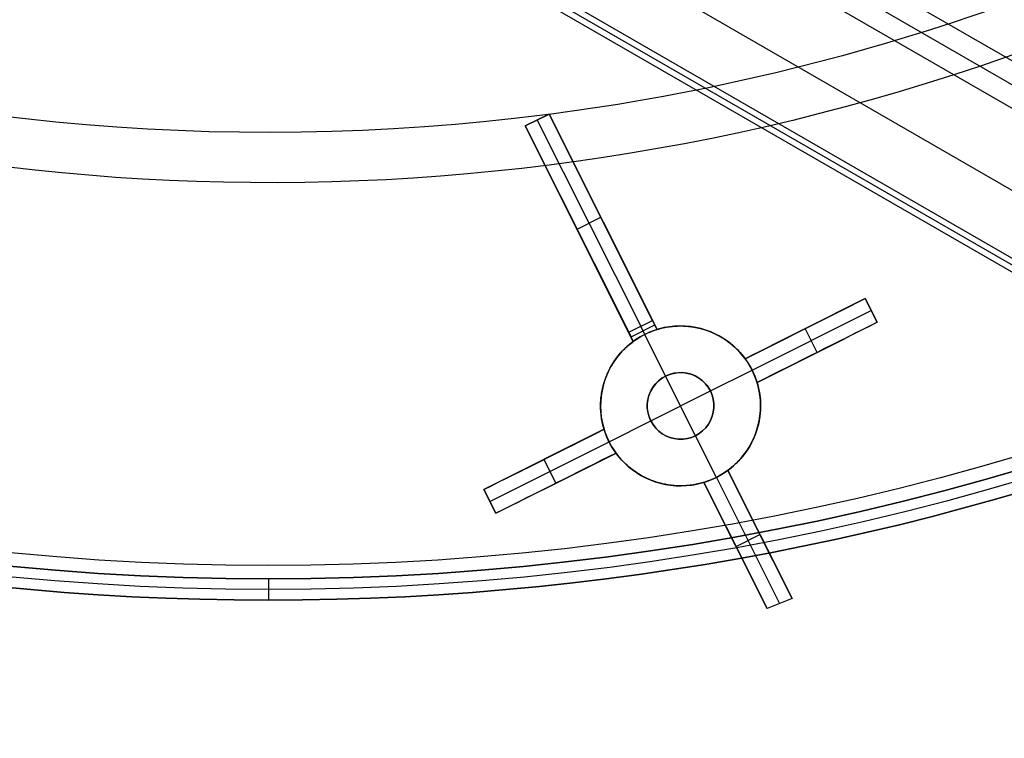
# Model space of a CAD drawing. Extents: x 16119 to 17321, y -6854 to -5812.
# Tile 10 of 68: x 16710 to 16747, y -6576 to -6549. Entities that reach past the tile are written whole.
import ezdxf

# ---------------------------------------------------------------- set-up
doc = ezdxf.new("R2010")
doc.units = 0
doc.layers.get('0').update_dxf_attribs({"linetype": 'CONTINUOUS'})
doc.layers.add('BLANCO_METALICO', color=7, linetype='CONTINUOUS')
doc.layers.add('COLOR', color=7, linetype='CONTINUOUS')

msp = doc.modelspace()

# ---------------------------------------------------------------- linework, layer by layer
for p, q in [((16718.94214608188, -6534.232212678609, 76.92067811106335), (17264.52911477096, -6849.226995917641, 76.92067811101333)), ((16718.55383545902, -6534.904786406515, 77.3436215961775), (17264.14080414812, -6849.899569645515, 77.3436215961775)), ((17263.7524935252, -6850.572143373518, 77.7665650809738), (16718.16552483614, -6535.577360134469, 77.76656508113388)), ((16716.83580593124, -6537.88050083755, 78.13689833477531), (17262.22707524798, -6852.762296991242, 78.13689833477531)), ((17257.85390515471, -6852.788798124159, 80.45597171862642), (16715.73103808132, -6539.794014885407, 80.45597171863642)), ((16715.50608702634, -6540.183641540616, 78.50723158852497), (17257.6289541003, -6853.178424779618, 78.507231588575)), ((17257.74142962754, -6852.983611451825, 79.48160165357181), (16715.61856255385, -6539.988828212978, 79.4816016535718))]:
    msp.add_line(p, q)
at = {"layer": 'BLANCO_METALICO'}
for p, q in [((16719.67948292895, -6570.209358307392, 170.0309014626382), (16719.67948292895, -6570.209358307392, 171.6470783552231)), ((16719.67948292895, -6570.209358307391, 171.6470783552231), (16719.67948292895, -6571.009358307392, 171.6470783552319)), ((16719.67948292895, -6571.009358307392, 170.030901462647), (16719.67948292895, -6571.009358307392, 171.6470783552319)), ((16719.67948292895, -6571.009358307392, 170.030901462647), (16719.67948292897, -6571.009358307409, 168.530901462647))]:
    msp.add_line(p, q, dxfattribs=at)
at = {"layer": 'BLANCO_METALICO', "extrusion": (1, 0, 0)}
for points in [[(-6571.009358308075, 168.5309012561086, 0.4142135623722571), (-6569.70935830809, 167.230901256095), (-6497.00935830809, 167.2309012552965, 0.4142135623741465), (-6496.509358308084, 167.7309012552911), (-6496.509358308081, 168.030901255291)], [(-6496.509358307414, 168.0309013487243), (-6569.709358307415, 168.0309013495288, -0.4142135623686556), (-6570.209358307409, 168.5309013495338), (-6570.209358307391, 170.0309013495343)]]:
    msp.add_lwpolyline(points, format="xyb", dxfattribs=at)
at = {"layer": 'BLANCO_METALICO', "extrusion": (0, 0, -1)}
for centre, radius, start, end in [((-16719.67948292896, -6471.509358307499, -171.6470783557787), 99.49999999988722, 180.0000000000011, 359.9999999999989), ((-16719.67948292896, -6471.509358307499, -170.8389899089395), 99.49999999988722, 180.0000000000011, 359.9999999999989), ((-16719.67948292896, -6471.509358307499, -169.280901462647), 99.49999999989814, 180.0000000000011, 359.9999999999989), ((-16719.67948292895, -6471.509358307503, -171.6470783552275), 99.09999999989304, 179.9999999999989, 1.05166918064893e-12), ((-16719.67948292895, -6471.509358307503, -170.0309014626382), 98.69999999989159, 179.9999999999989, 1.055931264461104e-12), ((-16719.67948292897, -6471.509358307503, -168.5309014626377), 98.69999999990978, 179.9999999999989, 1.05593126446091e-12), ((-16719.67948292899, -6471.509358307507, -167.2309014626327), 98.19999999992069, 179.9999999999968, 3.18392308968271e-12), ((-16719.67948292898, -6471.509358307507, -168.0309014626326), 98.19999999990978, 179.9999999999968, 3.183923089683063e-12)]:
    msp.add_arc(centre, radius, start, end, dxfattribs=at)
at = {"layer": 'BLANCO_METALICO'}
for centre, radius, start, end in [((16719.67948292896, -6471.509358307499, 170.030901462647), 99.4999999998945, 180.0000000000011, 359.9999999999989), ((16719.67948292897, -6471.509358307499, 168.5309014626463), 99.49999999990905, 180.0000000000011, 359.9999999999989), ((16719.67948292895, -6471.509358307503, 171.6470783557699), 98.69999999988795, 179.9999999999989, 1.055931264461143e-12), ((16719.67948292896, -6471.509358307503, 170.8389899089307), 98.69999999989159, 179.9999999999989, 1.055931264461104e-12)]:
    msp.add_arc(centre, radius, start, end, dxfattribs=at)
at = {"layer": 'COLOR'}
for p, q in [((16729.31843226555, -6553.215221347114, 17.17209220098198), (16730.21244249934, -6552.767174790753, 17.31480522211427)), ((16730.21244249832, -6552.767174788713, 15.70000054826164), (16729.31843227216, -6553.215221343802, 15.70000054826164)), ((16729.31843226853, -6553.215221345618, 16.50740288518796), (16730.21244249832, -6552.767174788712, 16.50740288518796)), ((16729.76543738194, -6552.991198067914, 15.70000054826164), (16729.76543738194, -6552.991198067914, 17.24402487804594)), ((16729.76543738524, -6552.991198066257, 15.7000005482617), (16733.6456343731, -6560.7335537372, 0.7000005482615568)), ((16730.21244249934, -6552.767174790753, 17.31480522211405), (16734.26366156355, -6560.850779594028, 13.65506256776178)), ((16730.21244249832, -6552.767174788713, 15.70000054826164), (16730.21244249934, -6552.767174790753, 17.31480522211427)), ((16734.09263948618, -6560.509530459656, 0.700000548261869), (16730.21244249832, -6552.767174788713, 15.70000054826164)), ((16733.36965135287, -6561.298826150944, 13.5258385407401), (16729.31843226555, -6553.215221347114, 17.17209220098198)), ((16729.31843227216, -6553.215221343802, 15.70000054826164), (16729.31843226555, -6553.215221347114, 17.17209220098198)), ((16729.31843227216, -6553.215221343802, 15.70000054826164), (16733.19862926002, -6560.957577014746, 0.700000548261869)), ((16734.26366157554, -6560.850779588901, 9.007402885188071), (16731.94368231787, -6556.221606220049, 9.007402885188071)), ((16733.36965135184, -6561.298826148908, 8.936046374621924), (16731.06813057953, -6556.706483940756, 8.936046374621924)), ((16731.25853076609, -6557.086399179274, 8.200000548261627), (16732.15254099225, -6556.638352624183, 8.200000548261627)), ((16732.23805203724, -6556.808977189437, 15.48990947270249), (16732.23805203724, -6556.808977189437, 7.869433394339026)), ((16731.34404181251, -6557.257023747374, 7.869433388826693), (16731.34404181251, -6557.257023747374, 15.35425723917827)), ((16742.07005457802, -6559.68794322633, 10.7000005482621), (16737.5624906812, -6561.946976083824, 5.658040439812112)), ((16742.07005457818, -6559.687943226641, 13.46200714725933), (16742.51810113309, -6560.581953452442, 13.04556793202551)), ((16742.07005457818, -6559.687943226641, 13.46200714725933), (16742.07005457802, -6559.68794322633, 10.7000005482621)), ((16742.51810113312, -6560.581953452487, 10.7000005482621), (16742.07005457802, -6559.68794322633, 10.7000005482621)), ((16742.5181011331, -6560.58195345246, 12.08100384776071), (16742.0700545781, -6559.687943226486, 12.08100384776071)), ((16737.82402672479, -6562.37518111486, 5.700000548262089), (16742.29407785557, -6560.134948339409, 10.7000005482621)), ((16742.29407785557, -6560.134948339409, 13.25381399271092), (16742.29407785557, -6560.134948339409, 10.7000005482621)), ((16733.19862926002, -6560.957577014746, 0.700000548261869), (16734.09263948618, -6560.509530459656, 0.700000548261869)), ((16734.26366157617, -6560.850779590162, 0.700000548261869), (16734.09263948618, -6560.509530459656, 0.700000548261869)), ((16737.56249067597, -6561.946976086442, 9.56002379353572), (16741.05090370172, -6560.198705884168, 9.56002379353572)), ((16733.28414030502, -6561.128201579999, 0.700000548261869), (16734.17815053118, -6560.680155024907, 0.700000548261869)), ((16733.79785638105, -6561.037290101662, 0.700000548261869), (16733.6456343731, -6560.7335537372, 0.700000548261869)), ((16734.26366157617, -6560.850779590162, 0.700000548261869), (16734.26366156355, -6560.850779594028, 13.65506256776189)), ((16738.01053723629, -6562.840986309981, 5.658040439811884), (16742.51810113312, -6560.581953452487, 10.7000005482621)), ((16739.81627262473, -6560.817459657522, 8.179020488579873), (16739.81627262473, -6560.817459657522, 13.2176826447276)), ((16740.2643191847, -6561.711469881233, 8.179020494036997), (16739.81627262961, -6560.817459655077, 8.179020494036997)), ((16742.51810113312, -6560.581953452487, 10.7000005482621), (16742.51810113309, -6560.581953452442, 13.04556793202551)), ((16733.19862926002, -6560.957577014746, 0.700000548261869), (16733.36965135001, -6561.298826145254, 0.700000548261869)), ((16733.79785638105, -6561.037290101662, 0.7000005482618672), (16733.79785638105, -6561.037290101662, -7.299999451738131)), ((16734.58193785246, -6562.601807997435, -7.299999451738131), (16733.79785638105, -6561.037290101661, -7.299999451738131)), ((16738.01053723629, -6562.840986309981, 9.351804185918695), (16741.31279979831, -6561.186008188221, 9.351804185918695)), ((16733.36965135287, -6561.298826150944, 13.5258385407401), (16733.36965135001, -6561.298826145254, 0.700000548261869)), ((16737.56249067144, -6561.946976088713, 12.94548704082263), (16737.5624906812, -6561.946976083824, 5.658040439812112)), ((16740.2643191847, -6561.711469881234, 12.80382344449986), (16740.2643191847, -6561.711469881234, 8.179020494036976)), ((16734.58193785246, -6562.601807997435, -1.299999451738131), (16734.58193785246, -6562.601807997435, -7.299999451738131)), ((16735.70205424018, -6564.836833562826, -1.299999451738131), (16734.58193785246, -6562.601807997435, -1.299999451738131)), ((16736.25950882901, -6563.159262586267, -7.299999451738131), (16737.82402672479, -6562.37518111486, -7.299999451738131)), ((16737.82402672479, -6562.37518111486, 5.700000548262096), (16737.82402672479, -6562.37518111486, -7.299999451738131)), ((16738.01053723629, -6562.840986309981, 5.658040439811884), (16738.01053723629, -6562.840986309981, 12.53446495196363)), ((16734.02448326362, -6564.279378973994, -1.299999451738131), (16736.25950882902, -6563.159262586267, -1.299999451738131)), ((16736.25950882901, -6563.159262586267, -7.299999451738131), (16736.25950882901, -6563.159262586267, -1.299999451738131)), ((16732.45996536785, -6565.063460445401, -7.299999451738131), (16734.02448326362, -6564.279378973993, -7.299999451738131)), ((16734.02448326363, -6564.279378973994, -1.299999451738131), (16734.02448326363, -6564.279378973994, -7.299999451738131)), ((16732.27345485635, -6564.597655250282, 5.658040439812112), (16727.76589095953, -6566.856688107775, 10.7000005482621)), ((16729.34889890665, -6566.063340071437, 8.929318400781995), (16732.27345485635, -6564.597655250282, 8.929318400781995)), ((16732.27345485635, -6564.597655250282, 5.658040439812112), (16732.27345485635, -6564.597655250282, 12.20059636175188)), ((16735.70205424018, -6564.836833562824, -1.299999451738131), (16735.70205424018, -6564.836833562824, -7.299999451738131)), ((16736.48613571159, -6566.401351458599, -7.299999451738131), (16735.70205424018, -6564.836833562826, -7.299999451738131)), ((16727.98991423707, -6567.303693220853, 10.7000005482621), (16732.45996536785, -6565.063460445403, 5.700000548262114)), ((16732.45996536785, -6565.063460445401, -7.299999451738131), (16732.45996536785, -6565.063460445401, 5.700000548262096)), ((16728.21393751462, -6567.750698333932, 10.7000005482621), (16732.72150141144, -6565.491665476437, 5.658040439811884)), ((16729.97729068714, -6566.866967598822, 8.727592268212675), (16732.72150141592, -6565.491665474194, 8.727592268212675)), ((16732.72150142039, -6565.491665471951, 11.79714409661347), (16732.72150141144, -6565.491665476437, 5.658040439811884)), ((16730.01967290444, -6565.727171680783, 8.179020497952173), (16730.01967290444, -6565.727171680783, 11.8395066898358)), ((16730.46771946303, -6566.621181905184, 8.179020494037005), (16730.01967290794, -6565.727171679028, 8.179020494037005)), ((16736.48613571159, -6566.401351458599, 3.700000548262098), (16736.48613571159, -6566.401351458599, -7.299999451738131)), ((16736.4861357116, -6566.401351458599, 3.700000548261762), (16738.85882925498, -6571.135708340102, 8.995641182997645)), ((16736.91434074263, -6566.13981541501, 11.24125615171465), (16739.32401857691, -6570.94796895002, 9.036226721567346)), ((16736.91434074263, -6566.13981541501, 3.658040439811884), (16736.91434074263, -6566.13981541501, 11.24125615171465)), ((16739.32401857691, -6570.94796895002, 9.036226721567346), (16736.91434074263, -6566.13981541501, 3.658040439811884)), ((16738.61315758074, -6569.529551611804, 7.449648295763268), (16736.91434074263, -6566.13981541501, 7.449648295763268)), ((16730.46771946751, -6566.62118190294, 11.43962494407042), (16730.46771946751, -6566.62118190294, 8.179020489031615)), ((16738.39331633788, -6571.322802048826, 8.954333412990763), (16736.02033050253, -6566.587861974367, 11.11961718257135)), ((16736.02033050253, -6566.587861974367, 11.11961718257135), (16736.02033051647, -6566.587861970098, 3.658040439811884)), ((16736.02033051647, -6566.587861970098, 3.658040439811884), (16738.39331633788, -6571.322802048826, 8.954333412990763)), ((16736.02033051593, -6566.587861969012, 7.388828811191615), (16737.69189739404, -6569.923224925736, 7.388828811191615)), ((16728.21393751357, -6567.750698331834, 11.05716666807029), (16727.76589095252, -6566.856688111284, 11.45329842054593)), ((16727.76589095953, -6566.856688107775, 10.7000005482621), (16727.76589095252, -6566.856688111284, 11.45329842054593)), ((16727.76589095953, -6566.856688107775, 10.7000005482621), (16728.21393751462, -6567.750698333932, 10.7000005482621)), ((16728.1919172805, -6567.706760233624, 11.07664948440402), (16727.76589095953, -6566.856688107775, 11.07664948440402)), ((16727.98991423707, -6567.303693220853, 10.7000005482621), (16727.98991423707, -6567.303693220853, 11.2553080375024)), ((16728.21393751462, -6567.750698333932, 10.7000005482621), (16728.21393751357, -6567.750698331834, 11.05716666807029)), ((16737.22516943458, -6568.991938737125, 6.347133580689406), (16738.11917965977, -6568.543892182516, 6.347133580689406)), ((16738.11917966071, -6568.543892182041, 6.347133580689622), (16738.11917966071, -6568.543892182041, 10.13990713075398)), ((16737.20682342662, -6568.955332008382, 6.30618692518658), (16737.20682342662, -6568.955332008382, 10.03818228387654)), ((16739.32401857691, -6570.94796895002, 9.036226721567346), (16738.39331633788, -6571.322802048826, 8.954333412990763))]:
    msp.add_line(p, q, dxfattribs=at)
for points in [[(16734.26366156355, -6560.850779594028, 13.65506256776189), (16734.32104194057, -6560.833822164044, 13.65824738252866), (16734.37859327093, -6560.818036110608, 13.66091106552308), (16734.43631311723, -6560.803421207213, 13.66305392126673), (16734.49419904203, -6560.789977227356, 13.66467625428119), (16734.55224860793, -6560.777703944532, 13.66577836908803), (16734.61045937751, -6560.766601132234, 13.66636057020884), (16734.66882891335, -6560.756668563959, 13.66642316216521), (16734.72735477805, -6560.747906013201, 13.6659664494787), (16734.78603453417, -6560.740313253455, 13.66499073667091), (16734.84486574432, -6560.733890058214, 13.66349632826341), (16734.90384597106, -6560.728636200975, 13.66148352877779), (16734.962972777, -6560.724551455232, 13.65895264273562), (16735.02224372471, -6560.721635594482, 13.65590397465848), (16735.08165637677, -6560.719888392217, 13.65233782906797), (16735.14120829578, -6560.719309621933, 13.64825451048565), (16735.20089704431, -6560.719899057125, 13.64365432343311), (16735.26052963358, -6560.72165364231, 13.63855277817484), (16735.31991249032, -6560.724567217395, 13.6329669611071), (16735.37904230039, -6560.728634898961, 13.62689954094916), (16735.43791574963, -6560.733851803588, 13.62035318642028), (16735.49652952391, -6560.740213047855, 13.61333056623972), (16735.55488030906, -6560.747713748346, 13.60583434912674), (16735.61296479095, -6560.756349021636, 13.59786720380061), (16735.67077965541, -6560.766113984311, 13.58943179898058), (16735.72832158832, -6560.777003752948, 13.58053080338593), (16735.78558727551, -6560.78901344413, 13.5711668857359), (16735.84257340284, -6560.802138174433, 13.56134271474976), (16735.89927665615, -6560.816373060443, 13.55106095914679), (16735.95569372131, -6560.831713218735, 13.54032428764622), (16736.01182128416, -6560.848153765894, 13.52913536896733), (16736.06765603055, -6560.865689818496, 13.51749687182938), (16736.12319464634, -6560.884316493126, 13.50541146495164), (16736.17828490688, -6560.903976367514, 13.4929154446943), (16736.23277684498, -6560.924611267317, 13.48004532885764), (16736.28667053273, -6560.946215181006, 13.46680411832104), (16736.33996604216, -6560.968782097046, 13.45319481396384), (16736.39266344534, -6560.992306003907, 13.4392204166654), (16736.44476281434, -6561.016780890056, 13.4248839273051), (16736.49626422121, -6561.042200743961, 13.41018834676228), (16736.54716773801, -6561.068559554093, 13.39513667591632), (16736.59747343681, -6561.095851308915, 13.37973191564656), (16736.64718138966, -6561.124069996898, 13.36397706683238), (16736.69629166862, -6561.153209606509, 13.34787513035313), (16736.74480434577, -6561.183264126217, 13.33142910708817), (16736.79271949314, -6561.214227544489, 13.31464199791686), (16736.84003718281, -6561.246093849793, 13.29751680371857), (16736.88675748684, -6561.278857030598, 13.28005652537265), (16736.93288047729, -6561.312511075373, 13.26226416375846), (16736.97829186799, -6561.346962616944, 13.24418852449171), (16737.02287955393, -6561.382120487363, 13.22587725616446), (16737.06664687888, -6561.417981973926, 13.20733162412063), (16737.10959718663, -6561.454544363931, 13.18855289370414), (16737.15173382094, -6561.491804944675, 13.16954233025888), (16737.19306012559, -6561.529761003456, 13.15030119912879), (16737.23357944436, -6561.568409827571, 13.13083076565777), (16737.27329512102, -6561.607748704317, 13.11113229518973), (16737.31221049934, -6561.647774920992, 13.0912070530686), (16737.35032892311, -6561.688485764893, 13.07105630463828), (16737.3876537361, -6561.729878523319, 13.05068131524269), (16737.42418828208, -6561.771950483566, 13.03008335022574), (16737.45993590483, -6561.814698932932, 13.00926367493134), (16737.49489994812, -6561.858121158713, 12.98822355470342), (16737.56249067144, -6561.946976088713, 12.94548704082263)], [(16732.27345485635, -6564.597655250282, 12.20059636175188), (16732.24204842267, -6564.487781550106, 12.2487995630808), (16732.21494928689, -6564.3773985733, 12.2969716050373), (16732.20301063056, -6564.322016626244, 12.32104599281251), (16732.19214360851, -6564.266507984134, 12.34511265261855), (16732.18234649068, -6564.210872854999, 12.36917160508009), (16732.17361754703, -6564.155111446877, 12.39322287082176), (16732.16595504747, -6564.099223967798, 12.41726647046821), (16732.15935726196, -6564.043210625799, 12.44130242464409), (16732.1493489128, -6563.930807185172, 12.48935147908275), (16732.14357865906, -6563.817902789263, 12.53737019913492), (16732.14203266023, -6563.704499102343, 12.58535874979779), (16732.14286088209, -6563.647594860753, 12.60934700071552), (16732.14478125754, -6563.590576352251, 12.63332076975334), (16732.14778962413, -6563.533505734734, 12.6572538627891), (16732.15188181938, -6563.476445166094, 12.68112008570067), (16732.15705368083, -6563.419456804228, 12.70489324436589), (16732.16330104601, -6563.362602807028, 12.72854714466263), (16732.17061975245, -6563.305945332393, 12.75205559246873), (16732.17900563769, -6563.249546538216, 12.77539239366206), (16732.18845151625, -6563.193403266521, 12.7985591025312), (16732.19895446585, -6563.137471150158, 12.82157435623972), (16732.21051671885, -6563.081750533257, 12.84443758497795), (16732.22314050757, -6563.026241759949, 12.86714821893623), (16732.23682806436, -6562.970945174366, 12.8897056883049), (16732.25158162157, -6562.915861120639, 12.91210942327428), (16732.26740341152, -6562.860989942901, 12.93435885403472), (16732.28429566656, -6562.806331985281, 12.95645341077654), (16732.30228486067, -6562.751870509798, 12.97839831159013), (16732.32138827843, -6562.69761055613, 13.0001900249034), (16732.34159436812, -6562.643585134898, 13.02181485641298), (16732.36289157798, -6562.589827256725, 13.04325911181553), (16732.38526835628, -6562.536369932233, 13.06450909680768), (16732.40871315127, -6562.483246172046, 13.08555111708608), (16732.43321441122, -6562.430488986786, 13.10637147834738), (16732.45876058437, -6562.378131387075, 13.12695648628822), (16732.48534011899, -6562.326206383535, 13.14729244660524), (16732.51294146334, -6562.274746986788, 13.16736566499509), (16732.54155306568, -6562.223786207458, 13.18716244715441), (16732.57116337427, -6562.173357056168, 13.20666909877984), (16732.60176083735, -6562.123492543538, 13.22587192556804), (16732.63333390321, -6562.074225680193, 13.24475723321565), (16732.66587102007, -6562.025589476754, 13.2633113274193), (16732.69936063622, -6561.977616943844, 13.28152051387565), (16732.73384824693, -6561.930247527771, 13.29940703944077), (16732.76937907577, -6561.883416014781, 13.31699508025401), (16732.80594116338, -6561.837148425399, 13.33427383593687), (16732.84352255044, -6561.791470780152, 13.35123250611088), (16732.88211127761, -6561.746409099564, 13.36786029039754), (16732.92169538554, -6561.70198940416, 13.38414638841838), (16732.9622629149, -6561.658237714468, 13.40007999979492), (16733.00380190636, -6561.615180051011, 13.41565032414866), (16733.04630040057, -6561.572842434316, 13.43084656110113), (16733.0897464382, -6561.531250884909, 13.44565791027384), (16733.13412805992, -6561.490431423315, 13.46007357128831), (16733.17943330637, -6561.450410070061, 13.47408274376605), (16733.22565021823, -6561.411212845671, 13.48767462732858), (16733.27276683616, -6561.372865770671, 13.50083842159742), (16733.32077120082, -6561.335394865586, 13.51356332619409), (16733.36965135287, -6561.298826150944, 13.5258385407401)], [(16738.01053723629, -6562.840986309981, 12.53446495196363), (16738.0418372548, -6562.950460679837, 12.48609114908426), (16738.06887037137, -6563.06048343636, 12.43784646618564), (16738.09164560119, -6563.17105329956, 12.38973034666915), (16738.10143932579, -6563.226542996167, 12.36572032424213), (16738.1101719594, -6563.282168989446, 12.34174223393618), (16738.11784462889, -6563.3379311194, 12.31779600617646), (16738.12445846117, -6563.39382922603, 12.29388157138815), (16738.13451412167, -6563.50603272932, 12.24614780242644), (16738.14034795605, -6563.618778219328, 12.19854037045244), (16738.14196897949, -6563.732064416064, 12.15105871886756), (16738.14118111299, -6563.788925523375, 12.12735997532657), (16738.13930237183, -6563.845910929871, 12.10369980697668), (16738.13633647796, -6563.902957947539, 12.08010388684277), (16738.13228715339, -6563.960003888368, 12.05659788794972), (16738.12715812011, -6564.016986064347, 12.03320748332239), (16738.12095310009, -6564.073841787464, 12.00995834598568), (16738.11367581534, -6564.130508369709, 11.98687614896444), (16738.10532998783, -6564.18692312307, 11.96398656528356), (16738.09592244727, -6564.243089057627, 11.94128754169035), (16738.08545586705, -6564.299050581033, 11.91876000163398), (16738.07392773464, -6564.354807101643, 11.89640408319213), (16738.06133553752, -6564.410358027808, 11.87421992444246), (16738.04767676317, -6564.465702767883, 11.85220766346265), (16738.03294889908, -6564.520840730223, 11.83036743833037), (16738.01714943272, -6564.575771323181, 11.80869938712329), (16738.00027585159, -6564.63049395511, 11.78720364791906), (16737.98230097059, -6564.685025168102, 11.76587517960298), (16737.96320711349, -6564.739359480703, 11.74471730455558), (16737.94300603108, -6564.793463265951, 11.72374270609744), (16737.92170947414, -6564.847302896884, 11.70296406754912), (16737.89932919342, -6564.900844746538, 11.68239407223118), (16737.87587693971, -6564.95405518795, 11.66204540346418), (16737.85136446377, -6565.006900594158, 11.64193074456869), (16737.82580351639, -6565.059347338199, 11.62206277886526), (16737.79920584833, -6565.11136179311, 11.60245418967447), (16737.77158321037, -6565.162910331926, 11.58311766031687), (16737.74294735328, -6565.213959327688, 11.56406587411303), (16737.71331002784, -6565.264475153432, 11.54531151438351), (16737.68268298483, -6565.314424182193, 11.52686726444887), (16737.651077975, -6565.36377278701, 11.50874580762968), (16737.61850674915, -6565.41248734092, 11.49095982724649), (16737.58498105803, -6565.46053421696, 11.47352200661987), (16737.55045562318, -6565.50797355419, 11.45641027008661), (16737.51488577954, -6565.554870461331, 11.43960039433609), (16737.478284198, -6565.601198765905, 11.42310184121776), (16737.44066354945, -6565.646932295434, 11.4069240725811), (16737.40203650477, -6565.692044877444, 11.39107655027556), (16737.36241573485, -6565.736510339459, 11.3755687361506), (16737.32181391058, -6565.780302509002, 11.36041009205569), (16737.28024370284, -6565.823395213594, 11.34561007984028), (16737.23771778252, -6565.865762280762, 11.33117816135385), (16737.19424882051, -6565.907377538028, 11.31712379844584), (16737.14984948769, -6565.948214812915, 11.30345645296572), (16737.10453245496, -6565.98824793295, 11.29018558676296), (16737.05831039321, -6566.027450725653, 11.27732066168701), (16737.0111959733, -6566.065797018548, 11.26487113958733), (16736.96320186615, -6566.103260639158, 11.25284648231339), (16736.91434074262, -6566.139815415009, 11.24125615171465)], [(16736.02033050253, -6566.587861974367, 11.11961718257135), (16735.963070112, -6566.604786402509, 11.11663387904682), (16735.90564749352, -6566.620543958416, 11.11413694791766), (16735.84806345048, -6566.635134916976, 11.11212624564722), (16735.79031878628, -6566.648559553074, 11.11060162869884), (16735.73241430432, -6566.660818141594, 11.10956295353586), (16735.67435080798, -6566.671910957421, 11.10901007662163), (16735.61612910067, -6566.68183827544, 11.10894285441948), (16735.55774998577, -6566.690600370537, 11.10936114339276), (16735.49921426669, -6566.698197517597, 11.11026480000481), (16735.44052274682, -6566.704629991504, 11.11165368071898), (16735.38167622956, -6566.709898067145, 11.1135276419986), (16735.32267551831, -6566.714002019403, 11.11588654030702), (16735.26352141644, -6566.716942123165, 11.11873023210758), (16735.20421472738, -6566.718718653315, 11.12205857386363), (16735.1447562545, -6566.719331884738, 11.1258714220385), (16735.0851468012, -6566.718782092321, 11.13016863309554), (16735.02559091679, -6566.717073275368, 11.13493470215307), (16734.96629309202, -6566.714211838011, 11.14015330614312), (16734.90725404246, -6566.710201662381, 11.14582307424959), (16734.84847448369, -6566.705046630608, 11.15194263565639), (16734.78995513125, -6566.698750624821, 11.15851061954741), (16734.73169670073, -6566.691317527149, 11.16552565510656), (16734.67369990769, -6566.682751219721, 11.17298637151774), (16734.61596546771, -6566.673055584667, 11.18089139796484), (16734.55849409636, -6566.662234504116, 11.18923936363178), (16734.50128650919, -6566.650291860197, 11.19802889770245), (16734.44434342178, -6566.637231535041, 11.20725862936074), (16734.38766554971, -6566.623057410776, 11.21692718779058), (16734.33125360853, -6566.607773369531, 11.22703320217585), (16734.27510831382, -6566.591383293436, 11.23757530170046), (16734.21923038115, -6566.57389106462, 11.24855211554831), (16734.16362052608, -6566.555300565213, 11.25996227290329), (16734.10845152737, -6566.535676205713, 11.27176794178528), (16734.0538939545, -6566.515082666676, 11.28393139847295), (16733.99994520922, -6566.493524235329, 11.29645143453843), (16733.94660269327, -6566.471005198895, 11.30932684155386), (16733.89386380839, -6566.447529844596, 11.32255641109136), (16733.84172595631, -6566.423102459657, 11.33613893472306), (16733.79018653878, -6566.397727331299, 11.35007320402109), (16733.73924295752, -6566.371408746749, 11.36435801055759), (16733.68889261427, -6566.344150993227, 11.37899214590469), (16733.63913291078, -6566.315958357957, 11.39397440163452), (16733.58996124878, -6566.286835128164, 11.4093035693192), (16733.54137503, -6566.25678559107, 11.42497844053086), (16733.49337165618, -6566.225814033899, 11.44099780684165), (16733.44594852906, -6566.193924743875, 11.45736045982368), (16733.39910305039, -6566.16112200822, 11.47406519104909), (16733.35283262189, -6566.127410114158, 11.49111079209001), (16733.30726491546, -6566.09288907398, 11.50844775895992), (16733.26252714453, -6566.05765815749, 11.52602689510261), (16733.21861602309, -6566.021720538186, 11.54384745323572), (16733.17552826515, -6565.985079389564, 11.56190868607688), (16733.13326058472, -6565.947737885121, 11.58020984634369), (16733.0918096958, -6565.909699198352, 11.5987501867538), (16733.05117231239, -6565.870966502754, 11.61752896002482), (16733.01134514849, -6565.831542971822, 11.63654541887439), (16732.97232491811, -6565.791431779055, 11.65579881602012), (16732.93410833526, -6565.750636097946, 11.67528840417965), (16732.89669211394, -6565.709159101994, 11.69501343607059), (16732.86007296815, -6565.667003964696, 11.71497316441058), (16732.8242476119, -6565.624173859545, 11.73516684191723), (16732.78921275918, -6565.58067196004, 11.75559372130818), (16732.75496512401, -6565.536501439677, 11.77625305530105), (16732.72150142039, -6565.491665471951, 11.79714409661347)]]:
    msp.add_polyline3d(points, dxfattribs=at)
for centre, radius, start, end in [((16719.67975328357, -6471.509375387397, -11.46081713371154), 153, 206.6184218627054, 26.61842186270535), ((16719.67975328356, -6471.509375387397, -35.79999945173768), 153, 206.6184218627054, 26.61842186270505), ((16719.67975328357, -6471.509375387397, -23.63040829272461), 153.0000000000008, 206.618421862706, 26.61842186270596), ((16719.67975328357, -6471.509375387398, -10.90949982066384), 152.8342956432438, 206.6184218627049, 26.6184218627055), ((16719.67975328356, -6471.509375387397, -35.79999945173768), 150, 206.6184218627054, 26.61842186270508), ((16735.14199604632, -6563.71932078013, -7.299999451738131), 3.000000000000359, 26.61842186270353, 206.6184218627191), ((16735.14199604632, -6563.719320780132, -7.299999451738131), 2.999999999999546, 206.6184218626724, 26.61842186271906), ((16735.14199604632, -6563.71932078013, -7.299999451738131), 1.250000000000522, 26.61842186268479, 206.6184218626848), ((16735.14199604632, -6563.71932078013, -7.299999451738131), 1.249999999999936, 206.6184218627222, 26.61842186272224)]:
    msp.add_arc(centre, radius, start, end, dxfattribs=at)
at = {"layer": 'COLOR', "extrusion": (0, 0, -1)}
for centre, radius, start, end in [((-16719.67975328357, -6471.509375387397, 10.54089386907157), 152.3920984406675, 153.3815781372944, 333.3815781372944), ((-16719.67975328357, -6471.509375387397, -43.50000292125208), 75.0000000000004, 243.3815781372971, 63.38157813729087), ((-16719.67975328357, -6471.509375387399, -32.97295255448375), 74.99999999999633, 243.3815781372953, 63.38157813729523), ((-16719.67975328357, -6471.509375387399, -33.39918206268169), 72.99999999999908, 243.3815781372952, 63.38157813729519), ((-16719.67975328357, -6471.509375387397, -18.68835025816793), 83.81579491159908, 153.3815781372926, 333.3815781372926), ((-16719.67975328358, -6471.509375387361, -22.44590218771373), 75.00000000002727, 243.3815781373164, 333.3815781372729), ((-16719.67975328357, -6471.509375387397, -17.30945272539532), 81.95014076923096, 224.138346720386, 262.611399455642), ((-16719.67975328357, -6471.509375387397, -17.30945272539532), 81.95014076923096, 262.6396124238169, 314.1043243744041), ((-16735.14199604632, -6563.71932078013, -3.186719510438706), 2.999999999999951, 72.97564631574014, 153.3815781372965), ((-16735.14199604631, -6563.719320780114, -0.700000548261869), 2.999999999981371, 53.78750991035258, 72.97564636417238), ((-16735.14199604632, -6563.71932078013, -3.186719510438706), 2.999999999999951, 333.3815781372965, 53.7875099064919), ((-16735.14199604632, -6563.71932078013, 1.299999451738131), 1.249999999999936, 333.3815781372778, 153.3815781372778), ((-16735.14199604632, -6563.71932078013, 4.299999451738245), 1.250000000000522, 333.3815781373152, 153.3815781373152), ((-16735.14199604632, -6563.71932078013, -2.617232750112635), 2.999999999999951, 153.3815781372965, 333.3815781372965), ((-16735.14199604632, -6563.71932078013, 1.299999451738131), 1.250000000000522, 153.3815781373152, 333.3815781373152), ((-16735.14199604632, -6563.71932078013, 4.299999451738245), 1.249999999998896, 153.3815781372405, 333.3815781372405)]:
    msp.add_arc(centre, radius, start, end, dxfattribs=at)
at = {"layer": 'COLOR', "extrusion": (-0.4480465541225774, 0.8940102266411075, -9.889921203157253e-09)}
msp.add_arc((-12049.61981516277, -217.2096822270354, -13365.65490178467), 231.6330792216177, 83.52392375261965, 84.77763398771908, dxfattribs=at)
at = {"layer": 'COLOR', "extrusion": (0.448046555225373, -0.8940102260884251, -1.390062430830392e-09)}
msp.add_arc((12049.58460258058, -219.7181830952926, 13366.65491647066), 233.7135119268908, 95.16708724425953, 96.40950231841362, dxfattribs=at)
at = {"layer": 'COLOR', "extrusion": (0.6321606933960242, 0.316816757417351, -0.7071067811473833)}
msp.add_arc((-13366.15622992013, 8503.807288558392, 8497.893507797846), 2.147236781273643, 76.49855597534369, 89.96490872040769, dxfattribs=at)
at = {"layer": 'COLOR', "extrusion": (0.632160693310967, 0.3168167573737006, -0.7071067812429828)}
msp.add_arc((-13366.15359971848, 8503.807289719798, 8497.893506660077), 2.147236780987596, 90.03509127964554, 103.5014440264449, dxfattribs=at)
at = {"layer": 'COLOR', "extrusion": (-0.4480465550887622, 0.8940102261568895, -1.171885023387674e-11)}
msp.add_arc((-12053.38097024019, -246.7402946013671, -13365.65491465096), 261.4043276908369, 81.01063549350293, 82.12784539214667, dxfattribs=at)
at = {"layer": 'COLOR', "extrusion": (-0.6321606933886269, -0.3168167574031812, -0.7071067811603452)}
msp.add_arc((13366.15622976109, -8495.798102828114, -8501.711885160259), 2.147236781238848, 90.03509127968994, 103.5014440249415, dxfattribs=at)
at = {"layer": 'COLOR', "extrusion": (-0.6321606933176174, -0.3168167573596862, -0.7071067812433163)}
msp.add_arc((13366.15359945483, -8495.798103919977, -8501.71188425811), 2.147236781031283, 76.49855597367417, 89.9649087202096, dxfattribs=at)
at = {"layer": 'COLOR', "extrusion": (0.4480465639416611, -0.8940102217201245, -7.062903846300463e-08)}
msp.add_arc((12053.26249842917, -248.8907931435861, 13366.65503282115), 263.1198789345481, 97.79449548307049, 98.90418829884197, dxfattribs=at)
at = {"layer": 'COLOR', "extrusion": (0.3168167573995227, -0.6321606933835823, -0.7071067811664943)}
msp.add_arc((12020.53625040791, 9453.900238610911, 9450.803803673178), 2.136155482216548, 76.4634646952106, 103.5365353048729, dxfattribs=at)

doc.saveas('drawing.dxf')
